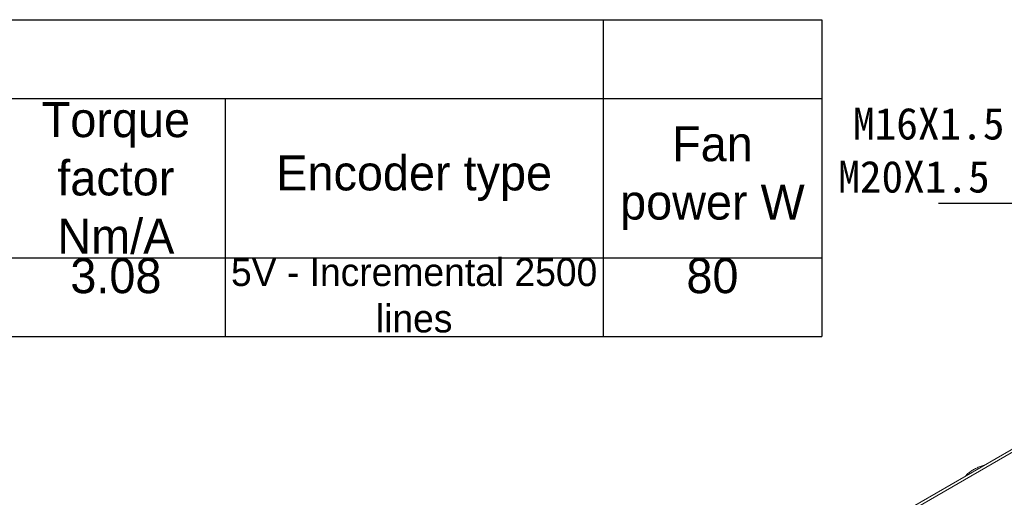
# Model space of a CAD drawing. Header units: inches. Extents: x 61 to 8431, y -6094 to -4411.
# Tile 10 of 15: x 3008 to 3256, y -5707 to -5587. Entities that reach past the tile are written whole.
import ezdxf

# ---------------------------------------------------------------- set-up
doc = ezdxf.new("R2010")
doc.units = ezdxf.units.IN
doc.header["$MEASUREMENT"] = 0
doc.layers.add('尺寸线', color=7, linetype='Continuous')

# ---------------------------------------------------------------- blocks, each defined once
blk = doc.blocks.new('*T59')
at = {"color": 0, "lineweight": -2}
for p, q in [((0, 0), (55, 0)), ((0, 0), (0, -19.8)), ((55, 0), (121, 0)), ((121, 0), (176, 0)), ((176, 0), (253, 0)), ((253, 0), (308, 0)), ((308, 0), (363, 0)), ((363, 0), (418, 0)), ((418, 0), (484, 0)), ((484, 0), (539, 0)), ((539, 0), (605, 0)), ((605, 0), (660, 0)), ((660, 0), (715, 0)), ((715, 0), (770, 0)), ((770, 0), (865, 0)), ((865, 0), (920, 0)), ((865, 0), (865, -19.8)), ((920, 0), (920, -19.8)), ((0, -19.8), (55, -19.8)), ((0, -19.8), (0, -37.61)), ((55, -19.8), (121, -19.8)), ((121, -19.8), (176, -19.8)), ((121, -19.8), (121, -37.61)), ((176, -19.8), (253, -19.8)), ((253, -19.8), (308, -19.8)), ((253, -19.8), (253, -37.61)), ((308, -19.8), (363, -19.8)), ((308, -19.8), (308, -37.61)), ((363, -19.8), (418, -19.8)), ((363, -19.8), (363, -37.61)), ((418, -19.8), (484, -19.8)), ((484, -19.8), (539, -19.8)), ((484, -19.8), (484, -37.61)), ((539, -19.8), (605, -19.8)), ((605, -19.8), (660, -19.8)), ((605, -19.8), (605, -37.61)), ((660, -19.8), (715, -19.8)), ((660, -19.8), (660, -37.61)), ((715, -19.8), (770, -19.8)), ((715, -19.8), (715, -37.61)), ((770, -19.8), (865, -19.8)), ((770, -19.8), (770, -37.61)), ((865, -19.8), (920, -19.8)), ((865, -19.8), (865, -37.61)), ((920, -19.8), (920, -37.61)), ((0, -37.61), (55, -37.61)), ((0, -37.61), (0, -59.97)), ((55, -37.61), (121, -37.61)), ((55, -37.61), (55, -59.97)), ((121, -37.61), (176, -37.61)), ((121, -37.61), (121, -59.97)), ((176, -37.61), (253, -37.61)), ((176, -37.61), (176, -59.97)), ((253, -37.61), (253, -59.97)), ((308, -37.61), (308, -59.97)), ((363, -37.61), (418, -37.61)), ((363, -37.61), (363, -59.97)), ((418, -37.61), (484, -37.61)), ((418, -37.61), (418, -59.97)), ((484, -37.61), (539, -37.61)), ((484, -37.61), (484, -59.97)), ((539, -37.61), (605, -37.61)), ((539, -37.61), (539, -59.97)), ((605, -37.61), (605, -59.97)), ((660, -37.61), (660, -59.97)), ((715, -37.61), (715, -59.97)), ((770, -37.61), (770, -59.97)), ((865, -37.61), (865, -59.97)), ((920, -37.61), (920, -59.97)), ((0, -59.97), (55, -59.97)), ((0, -59.97), (0, -79.77)), ((55, -59.97), (121, -59.97)), ((55, -59.97), (55, -79.77)), ((121, -59.97), (176, -59.97)), ((121, -59.97), (121, -79.77)), ((176, -59.97), (253, -59.97)), ((176, -59.97), (176, -79.77)), ((253, -59.97), (308, -59.97)), ((253, -59.97), (253, -79.77)), ((308, -59.97), (363, -59.97)), ((308, -59.97), (308, -79.77)), ((363, -59.97), (418, -59.97)), ((363, -59.97), (363, -79.77)), ((418, -59.97), (484, -59.97)), ((418, -59.97), (418, -79.77)), ((484, -59.97), (539, -59.97)), ((484, -59.97), (484, -79.77)), ((539, -59.97), (605, -59.97)), ((539, -59.97), (539, -79.77)), ((605, -59.97), (660, -59.97)), ((605, -59.97), (605, -79.77)), ((660, -59.97), (715, -59.97)), ((660, -59.97), (660, -79.77)), ((715, -59.97), (770, -59.97)), ((715, -59.97), (715, -79.77)), ((770, -59.97), (865, -59.97)), ((770, -59.97), (770, -79.77)), ((865, -59.97), (920, -59.97)), ((865, -59.97), (865, -79.77)), ((920, -59.97), (920, -79.77)), ((0, -79.77), (55, -79.77)), ((55, -79.77), (121, -79.77)), ((121, -79.77), (176, -79.77)), ((176, -79.77), (253, -79.77)), ((253, -79.77), (308, -79.77)), ((308, -79.77), (363, -79.77)), ((363, -79.77), (418, -79.77)), ((418, -79.77), (484, -79.77)), ((484, -79.77), (539, -79.77)), ((539, -79.77), (605, -79.77)), ((605, -79.77), (660, -79.77)), ((660, -79.77), (715, -79.77)), ((715, -79.77), (770, -79.77)), ((770, -79.77), (865, -79.77)), ((865, -79.77), (920, -79.77))]:
    blk.add_line(p, q, dxfattribs=at)
at = {"color": 0}
for s, insert, char_height, width, attachment_point in [('Motor specifications', (432.5, -9.9), 8.8, 864.88, 5), ('No. of motor poles', (687.5, -39.89), 8.8, 54.88, 5), ('Torque factor Nm/A', (742.5, -39.89), 8.8, 54.88, 5), ('Power KW', (60.5, -28.7), 8.8, 120.88, 5), ('Speed rpm', (187, -28.7), 8.8, 131.88, 5), ('Current A', (423.5, -28.7), 8.8, 120.88, 5), ('Torque N.m', (544.5, -28.7), 8.8, 120.88, 5), ('Inertia Kg.m²', (632.5, -39.89), 8.8, 54.88, 5), ('Fan power W', (892.5, -39.89), 8.8, 54.88, 5), ('{\\H0.9091x;Frequency} Hz', (280.5, -39.89), 8.8, 54.88, 5), ('Voltage V', (335.5, -39.89), 8.8, 54.88, 5), ('Encoder type', (817.5, -39.89), 8.8, 94.88, 5), ('{\\H0.7955x;Operational rating}', (27.5, -37.67), 8.8, 54.88, 2), ('{\\H0.7955x;Max mechanical speed}', (214.5, -37.67), 8.8, 76.88, 2), ('{\\H0.7955x;Operational rating}', (390.5, -37.67), 8.8, 54.88, 2), ('{\\H0.7955x;Operational rating}', (511.5, -37.67), 8.8, 54.88, 2), ('{\\H0.7955x;30 minutes overload}', (88, -37.67), 8.8, 65.88, 2), ('{\\H33.33x;Operational rating}', (148.5, -37.67), 0.18, 54.88, 2), ('{\\H0.7955x;30 minutes overload}', (451, -37.67), 8.8, 65.88, 2), ('{\\H0.7955x;30 minutes overload}', (572, -37.67), 8.8, 65.88, 2), ('11', (27.5, -60.03), 8.8, 54.88, 2), ('15', (88, -60.03), 8.8, 65.88, 2), ('1500', (148.5, -60.03), 8.8, 54.88, 2), ('6000', (214.5, -60.03), 8.8, 76.88, 2), ('100', (280.5, -60.03), 8.8, 54.88, 2), ('380', (335.5, -60.03), 8.8, 54.88, 2), ('22.7', (390.5, -60.03), 8.8, 54.88, 2), ('29.1', (451, -60.03), 8.8, 65.88, 2), ('70', (511.5, -60.03), 8.8, 54.88, 2), ('95.5', (572, -60.03), 8.8, 65.88, 2), ('0.0303', (632.5, -60.03), 8.8, 54.88, 2), ('4', (687.5, -60.03), 8.8, 54.88, 2), ('3.08', (742.5, -60.03), 8.8, 54.88, 2), ('{\\H0.7955x;5V - Incremental 2500 lines}', (817.5, -60.03), 8.8, 94.88, 2), ('80', (892.5, -60.03), 8.8, 54.88, 2)]:
    blk.add_mtext(s, dxfattribs=dict(at, insert=insert, char_height=char_height, width=width, attachment_point=attachment_point))
blk = doc.blocks.new('QWEQ')
at = {"color": 7, "linetype": 'Continuous', "lineweight": 15}
for p, q in [((1284.25, -4406.84), (1429.35, -4323.09)), ((1423.54, -4325.67), (1278.45, -4409.42))]:
    blk.add_line(p, q, dxfattribs=at)
blk.add_open_spline([(1369.48, -4356.88), (1369.48, -4356.88), (1369.13, -4356.96), (1368.46, -4357.19), (1367.49, -4357.59), (1366.57, -4358.07), (1365.75, -4358.65), (1365.15, -4359.15), (1364.88, -4359.49), (1364.8, -4359.58)], degree=3, knots=[0, 0, 0, 0, 0.000985, 0.176853, 0.358843, 0.545427, 0.735503, 0.928149, 1, 1, 1, 1], dxfattribs=at)
at = {"layer": '尺寸线', "color": 3}
blk.add_line((1357.94, -4290.92), (1418.49, -4290.92), dxfattribs=at)
at = {"char_height": 8, "width": 754.6396, "attachment_point": 1}
for s, insert in [('{\\fKaiTi_GB2312|b0|i0|c134|p49;M16X1.5 Screw sleeve}', (1336.47, -4266.9)), ('{\\fKaiTi_GB2312|b0|i0|c134|p49;M20X1.5 Screw sleeve}', (1332.76, -4280.25))]:
    blk.add_mtext(s, dxfattribs=dict(at, insert=insert))

msp = doc.modelspace()

# ---------------------------------------------------------------- block references
for name, p in [('*T59', (2289.9204, -5586.7597)), ('QWEQ', (1881.2927, -1342.0191))]:
    msp.add_blockref(name, p)

doc.saveas('drawing.dxf')
